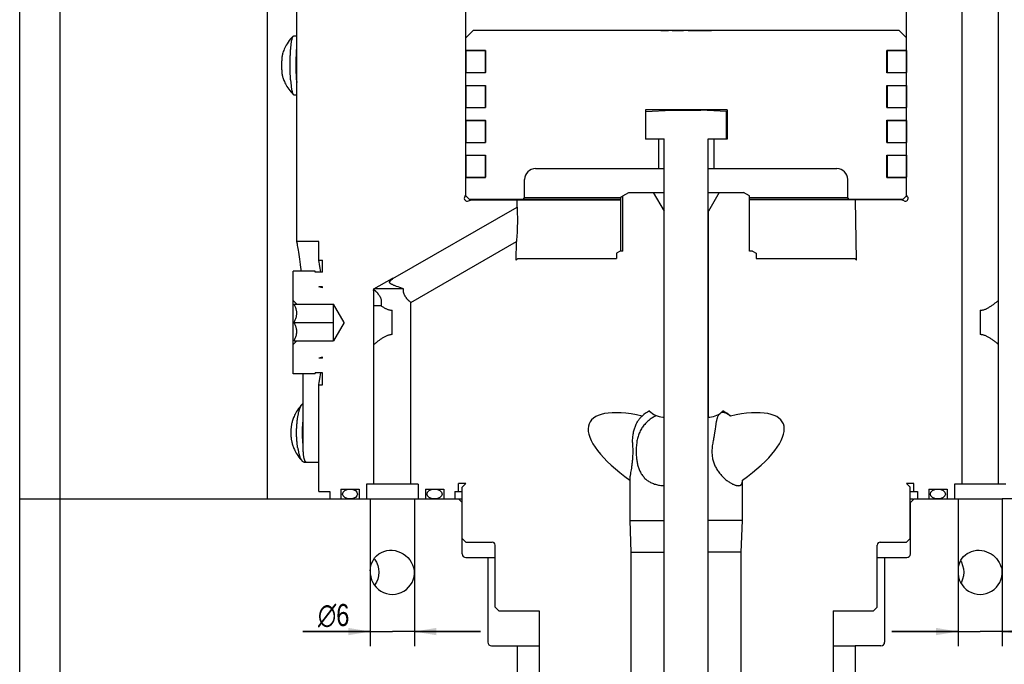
# Model space of a CAD drawing. Extents: x 0 to 1189, y 0 to 841.
# Tile 77 of 80: x 980 to 1114, y 517 to 604. Entities that reach past the tile are written whole.
import ezdxf

# ---------------------------------------------------------------- set-up
doc = ezdxf.new("R2010")
doc.units = 0
doc.header["$LTSCALE"] = 65.395
doc.layers.get('0').update_dxf_attribs({"linetype": 'CONTINUOUS'})
for name, color, linetype in [('MG46096_3DSLA_N_45_R000_JG_BL12', 7, 'CONTINUOUS'), ('MG46_3DSLA_PPU_WEB_BL11', 7, 'CONTINUOUS'), ('MG46_3DSLA_PSUP_WEB_BL14', 7, 'CONTINUOUS')]:
    doc.layers.add(name, color=color, linetype=linetype)
doc.styles.get("Standard").update_dxf_attribs({"font": 'txt', "width": 0.8})
doc.styles.add('TEXTSTYLE_1', font='gdt', dxfattribs={"width": 0.8})
doc.dimstyles.new('DIMSTYLE_3', dxfattribs={"dimtxt": 3, "dimasz": 3, "dimexe": 2, "dimexo": 0, "dimgap": 0.75, "dimtad": 1, "dimtxsty": 'STANDARD', "dimblk": '_ARROW_FILLED', "dimblk1": '_ARROW_FILLED', "dimblk2": '_ARROW_FILLED', "dimcen": 0.09, "dimazin": 3, "dimtp": 0.1, "dimtm": 0.1, "dimtfac": 1, "dimtofl": 0, "dimtmove": 0, "dimatfit": 3, "dimtolj": 1})

# ---------------------------------------------------------------- blocks, each defined once
blk = doc.blocks.new('_ARROW_FILLED')
at = {"color": 0, "linetype": 'BYBLOCK'}
blk.add_solid([(0, 0), (-1, 0.167), (-1, -0.167)], dxfattribs=at)
blk = doc.blocks.new('*D18')
at = {"color": 2, "linetype": 'CONTINUOUS'}
for p, q in [((1108.2, 529.36), (1108.2, 519.08)), ((1114.2, 529.37), (1114.2, 519.08)), ((1108.2, 521.08), (1099.2, 521.08)), ((1099.2, 521.08), (1111.2, 521.08)), ((1124.54, 521.08), (1111.2, 521.08)), ((1114.2, 521.08), (1124.54, 521.08))]:
    blk.add_line(p, q, dxfattribs=at)
at = {"color": 2, "linetype": 'CONTINUOUS', "xscale": 3, "yscale": 3, "zscale": 3}
blk.add_blockref('_ARROW_FILLED', (1108.2, 521.08), dxfattribs=at)
at = {"color": 2, "linetype": 'CONTINUOUS', "xscale": 3, "yscale": 3, "zscale": 3, "rotation": 180}
blk.add_blockref('_ARROW_FILLED', (1114.2, 521.08), dxfattribs=at)
at = {"color": 2, "linetype": 'CONTINUOUS', "insert": (1118.19, 524.83), "char_height": 3, "width": 9.5357, "attachment_point": 1, "style": 'TEXTSTYLE_1'}
blk.add_mtext('{\\Fgdt;n}\\Ftxt;6', dxfattribs=at)
blk = doc.blocks.new('*D19')
at = {"color": 2, "linetype": 'CONTINUOUS'}
for p, q in [((1028.2, 529.37), (1028.2, 519.08)), ((1034.2, 529.37), (1034.2, 519.08)), ((1028.2, 521.08), (1019, 521.08)), ((1019, 521.08), (1031.2, 521.08)), ((1043.2, 521.08), (1031.2, 521.08)), ((1034.2, 521.08), (1043.2, 521.08))]:
    blk.add_line(p, q, dxfattribs=at)
at = {"color": 2, "linetype": 'CONTINUOUS', "xscale": 3, "yscale": 3, "zscale": 3}
blk.add_blockref('_ARROW_FILLED', (1028.2, 521.08), dxfattribs=at)
at = {"color": 2, "linetype": 'CONTINUOUS', "xscale": 3, "yscale": 3, "zscale": 3, "rotation": 180}
blk.add_blockref('_ARROW_FILLED', (1034.2, 521.08), dxfattribs=at)
at = {"color": 2, "linetype": 'CONTINUOUS', "insert": (1025.35, 524.83), "char_height": 3, "width": 9.5357, "attachment_point": 3, "style": 'TEXTSTYLE_1'}
blk.add_mtext('{\\Fgdt;n}\\Ftxt;6', dxfattribs=at)
blk = doc.blocks.new('MG46_3DSLA_PPU_WEB_BL11', base_point=(604.15, 524.71))
at = {"layer": 'MG46_3DSLA_PPU_WEB_BL11', "color": 7, "linetype": 'CONTINUOUS'}
for p, q in [((980.48, 443.15), (980.48, 539.15)), ((980.48, 539.15), (1034.2, 539.15)), ((986, 443.15), (986, 539.15)), ((1028.2, 539.15), (1028.2, 529.37)), ((1034.2, 539.15), (1034.2, 529.37)), ((1034.2, 539.15), (1040.7, 539.15)), ((1040.7, 538.65), (1040.2, 539.15)), ((1101.7, 539.15), (1102.1, 539.15)), ((1101.7, 538.65), (1102.2, 539.15)), ((1102.2, 539.15), (1114.2, 539.15)), ((1108.2, 539.15), (1108.2, 529.36)), ((1156.41, 539.15), (1114.2, 539.15)), ((1114.2, 539.15), (1114.2, 529.37)), ((1040.7, 531.65), (1040.7, 538.65)), ((1101.7, 531.65), (1101.7, 538.65)), ((1041.2, 531.15), (1045.2, 531.15)), ((1044.2, 531.15), (1044.2, 519.65)), ((1097.2, 531.15), (1101.2, 531.15)), ((1098.2, 531.15), (1098.2, 519.65)), ((1108.53, 530.7), (1108.65, 530.52)), ((1108.65, 530.52), (1108.82, 530.08)), ((1044.7, 519.15), (1051.2, 519.15)), ((1048.2, 519.15), (1048.2, 460.65)), ((1091.2, 519.15), (1094.15, 519.15)), ((1097.7, 519.15), (1094.2, 519.15)), ((1094.2, 519.15), (1094.2, 460.65))]:
    blk.add_line(p, q, dxfattribs=at)
for points in [[(1028.2, 529.36), (1028.22, 529.71), (1028.29, 530.06), (1028.4, 530.42), (1028.57, 530.77), (1028.79, 531.1), (1029.06, 531.4), (1029.36, 531.65), (1029.7, 531.85), (1030.06, 532), (1030.43, 532.1), (1030.8, 532.15), (1030.99, 532.15)], [(1030.99, 532.15), (1031.18, 532.15), (1031.57, 532.1), (1031.94, 532), (1032.31, 531.86), (1032.67, 531.66), (1033, 531.43), (1033.3, 531.15), (1033.56, 530.84), (1033.78, 530.51), (1033.95, 530.16), (1034.07, 529.82)], [(1108.26, 529.94), (1108.33, 530.23), (1108.44, 530.5), (1108.57, 530.78), (1108.75, 531.05), (1108.95, 531.29), (1109.19, 531.51), (1109.44, 531.7), (1109.73, 531.86), (1110.03, 531.99), (1110.36, 532.09), (1110.7, 532.14), (1110.99, 532.15)], [(1110.99, 532.15), (1111.06, 532.15), (1111.41, 532.12), (1111.75, 532.06), (1112.08, 531.95), (1112.4, 531.82), (1112.69, 531.65), (1112.95, 531.46), (1113.2, 531.25), (1113.43, 531.01), (1113.62, 530.75), (1113.79, 530.48), (1113.93, 530.22), (1114.03, 529.94)], [(1028.72, 531), (1028.79, 530.92), (1029.03, 530.52), (1029.21, 530.08), (1029.32, 529.62), (1029.36, 529.15)], [(1034.07, 529.82), (1034.15, 529.48), (1034.2, 529.15)], [(1108.82, 530.08), (1108.93, 529.62), (1108.97, 529.15)], [(1114.03, 529.94), (1114.09, 529.75), (1114.14, 529.56), (1114.17, 529.36)], [(1029.36, 529.15), (1029.32, 528.68), (1029.21, 528.23), (1029.03, 527.79), (1028.79, 527.39), (1028.78, 527.38)], [(1108.97, 529.15), (1108.93, 528.68), (1108.82, 528.23), (1108.65, 527.79), (1108.58, 527.69)]]:
    blk.add_lwpolyline(points, dxfattribs=at)
for centre, start, end in [((1041.2, 531.65), 180, 270), ((1101.2, 531.65), 270, 360), ((1044.7, 519.65), 180, 270), ((1097.7, 519.65), 270, 360)]:
    blk.add_arc(centre, 0.5, start, end, dxfattribs=at)
for centre, start_param in [((1031.2, 529.15), 3.072884), ((1111.2, 529.15), 3.071916)]:
    blk.add_ellipse(centre, major_axis=(3.01, 0), ratio=0.997564, start_param=start_param, end_param=6.351996, dxfattribs=at)
blk = doc.blocks.new('MG46096_3DSLA_N_45_R000_JG_BL12', base_point=(605.63, 511.41))
at = {"layer": 'MG46096_3DSLA_N_45_R000_JG_BL12', "color": 7, "linetype": 'CONTINUOUS'}
for p, q in [((1018.2, 574.15), (1018.2, 628.7)), ((1108.7, 621.35), (1108.7, 541.15)), ((1113.7, 541.15), (1113.7, 621.35)), ((1041.2, 580.49), (1041.2, 619.85)), ((1101.2, 580.49), (1101.2, 619.85)), ((1017.78, 602.15), (1018.2, 602.15)), ((1041.21, 601.9), (1042.21, 602.9)), ((1041.21, 600.17), (1041.21, 601.9)), ((1100.19, 602.9), (1042.21, 602.9)), ((1067.74, 602.85), (1067.74, 602.9)), ((1068.79, 602.85), (1067.74, 602.85)), ((1068.2, 602.9), (1068.2, 602.85)), ((1068.75, 602.9), (1068.75, 602.85)), ((1068.79, 602.85), (1068.79, 602.9)), ((1069.29, 602.85), (1069.29, 602.9)), ((1070.84, 602.85), (1069.29, 602.85)), ((1069.37, 602.9), (1069.37, 602.85)), ((1069.62, 602.9), (1069.62, 602.85)), ((1069.9, 602.9), (1069.9, 602.85)), ((1070.21, 602.9), (1070.21, 602.85)), ((1070.45, 602.9), (1070.45, 602.85)), ((1070.63, 602.9), (1070.63, 602.85)), ((1070.84, 602.85), (1070.84, 602.9)), ((1071.46, 602.85), (1071.46, 602.9)), ((1074.66, 602.85), (1071.46, 602.85)), ((1072.58, 602.9), (1072.58, 602.85)), ((1074.66, 602.85), (1074.66, 602.9)), ((1101.19, 601.9), (1100.19, 602.9)), ((1101.19, 600.17), (1101.19, 601.9)), ((1018.12, 598.93), (1018.13, 599.19)), ((1043.9, 600.17), (1041.21, 600.17)), ((1041.21, 600.15), (1041.21, 597.16)), ((1041.21, 600.15), (1043.9, 600.15)), ((1043.86, 600.15), (1043.86, 597.16)), ((1043.9, 597.14), (1043.9, 600.17)), ((1098.5, 597.14), (1098.5, 600.17)), ((1101.19, 600.17), (1098.5, 600.17)), ((1098.5, 600.15), (1101.19, 600.15)), ((1098.54, 600.15), (1098.54, 597.16)), ((1101.19, 600.15), (1101.19, 597.16)), ((1017.29, 598.68), (1017.3, 598.93)), ((1017.29, 598.42), (1017.29, 598.68)), ((1017.29, 598.15), (1017.29, 598.42)), ((1017.29, 597.89), (1017.29, 598.15)), ((1017.29, 597.63), (1017.29, 597.89)), ((1018.11, 598.68), (1018.12, 598.93)), ((1018.11, 598.42), (1018.11, 598.68)), ((1018.11, 598.15), (1018.11, 598.42)), ((1018.11, 597.89), (1018.11, 598.15)), ((1018.11, 597.63), (1018.11, 597.89)), ((1017.3, 597.37), (1017.29, 597.63)), ((1017.3, 597.12), (1017.3, 597.37)), ((1017.31, 596.87), (1017.3, 597.12)), ((1018.12, 597.37), (1018.11, 597.63)), ((1018.13, 597.12), (1018.12, 597.37)), ((1018.14, 596.87), (1018.13, 597.12)), ((1041.21, 597.16), (1043.9, 597.16)), ((1041.21, 595.42), (1041.21, 597.14)), ((1043.9, 597.14), (1041.21, 597.14)), ((1098.5, 597.16), (1101.19, 597.16)), ((1101.19, 597.14), (1098.5, 597.14)), ((1101.19, 595.42), (1101.19, 597.14)), ((1041.21, 595.42), (1043.9, 595.42)), ((1041.21, 595.4), (1041.21, 592.41)), ((1041.21, 595.4), (1043.9, 595.4)), ((1043.86, 595.4), (1043.86, 592.41)), ((1043.9, 592.39), (1043.9, 595.42)), ((1098.5, 592.39), (1098.5, 595.42)), ((1098.5, 595.42), (1101.19, 595.42)), ((1098.5, 595.4), (1101.19, 595.4)), ((1098.54, 595.4), (1098.54, 592.41)), ((1101.19, 595.4), (1101.19, 592.41)), ((1017.78, 594.15), (1018.2, 594.15)), ((1041.21, 592.41), (1043.9, 592.41)), ((1041.21, 590.67), (1041.21, 592.39)), ((1041.21, 592.39), (1043.9, 592.39)), ((1098.5, 592.41), (1101.19, 592.41)), ((1098.5, 592.39), (1101.19, 592.39)), ((1101.19, 590.67), (1101.19, 592.39)), ((1065.64, 592.1), (1065.64, 588.1)), ((1076.77, 592.1), (1065.64, 592.1)), ((1065.7, 591.87), (1069.2, 592.05)), ((1065.7, 588.15), (1065.7, 591.87)), ((1069.2, 592.05), (1073.2, 592.05)), ((1076.7, 591.87), (1073.2, 592.05)), ((1076.7, 588.15), (1076.7, 591.87)), ((1076.77, 592.1), (1076.77, 588.1)), ((1041.21, 590.67), (1043.9, 590.67)), ((1041.21, 590.65), (1041.21, 587.66)), ((1041.21, 590.65), (1043.9, 590.65)), ((1043.86, 590.65), (1043.86, 587.66)), ((1043.9, 587.64), (1043.9, 590.67)), ((1098.5, 587.64), (1098.5, 590.67)), ((1098.5, 590.67), (1101.19, 590.67)), ((1098.5, 590.65), (1101.19, 590.65)), ((1098.54, 590.65), (1098.54, 587.66)), ((1101.19, 590.65), (1101.19, 587.66)), ((1041.21, 587.66), (1043.9, 587.66)), ((1041.21, 585.92), (1041.21, 587.64)), ((1041.21, 587.64), (1043.9, 587.64)), ((1068.2, 588.1), (1065.64, 588.1)), ((1065.7, 588.15), (1068.2, 588.15)), ((1067.45, 588.1), (1067.45, 584.1)), ((1068.2, 472.29), (1068.2, 588.15)), ((1074.2, 472.29), (1074.2, 588.15)), ((1074.2, 588.15), (1076.7, 588.15)), ((1076.77, 588.1), (1074.2, 588.1)), ((1074.95, 588.1), (1074.95, 584.1)), ((1098.5, 587.66), (1101.19, 587.66)), ((1098.5, 587.64), (1101.19, 587.64)), ((1101.19, 585.92), (1101.19, 587.64)), ((1041.21, 585.92), (1043.9, 585.92)), ((1041.21, 585.9), (1041.21, 582.91)), ((1041.21, 585.9), (1043.9, 585.9)), ((1043.86, 585.9), (1043.86, 582.91)), ((1043.9, 582.89), (1043.9, 585.92)), ((1098.5, 582.89), (1098.5, 585.92)), ((1098.5, 585.92), (1101.19, 585.92)), ((1098.5, 585.9), (1101.19, 585.9)), ((1098.54, 585.9), (1098.54, 582.91)), ((1101.19, 585.9), (1101.19, 582.91)), ((1050.7, 584.1), (1068.2, 584.1)), ((1074.2, 584.1), (1091.7, 584.1)), ((1041.21, 582.91), (1043.9, 582.91)), ((1041.21, 580.4), (1041.21, 582.89)), ((1041.21, 582.89), (1043.9, 582.89)), ((1049.2, 580.1), (1049.2, 582.6)), ((1093.2, 580.1), (1093.2, 582.6)), ((1098.5, 582.91), (1101.19, 582.91)), ((1098.5, 582.89), (1101.19, 582.89)), ((1101.19, 580.4), (1101.19, 582.89)), ((1041.06, 580.27), (1041.2, 580.49)), ((1041.71, 579.9), (1041.21, 580.4)), ((1062.57, 580.38), (1063.4, 580.85)), ((1062.57, 572.85), (1062.57, 580.38)), ((1063.4, 580.85), (1068.2, 580.85)), ((1066.7, 580.85), (1068.18, 578.3)), ((1074.2, 580.85), (1079, 580.85)), ((1075.7, 580.85), (1074.23, 578.3)), ((1079.83, 580.38), (1079, 580.85)), ((1079.83, 572.85), (1079.83, 580.38)), ((1100.69, 579.9), (1101.19, 580.4)), ((1101.34, 580.27), (1101.2, 580.49)), ((1041.56, 579.69), (1041.96, 579.85)), ((1062.24, 579.9), (1041.71, 579.9)), ((1041.96, 579.85), (1062.24, 579.85)), ((1048.17, 578.85), (1048.19, 579.85)), ((1049, 579.9), (1049.2, 580.1)), ((1062.24, 580.1), (1049.2, 580.1)), ((1062.24, 580.16), (1062.24, 572.85)), ((1093.2, 580.1), (1079.83, 580.1)), ((1100.69, 579.9), (1079.83, 579.9)), ((1100.45, 579.85), (1079.83, 579.85)), ((1093.4, 579.9), (1093.2, 580.1)), ((1094.36, 571.63), (1094.22, 579.85)), ((1100.85, 579.69), (1100.45, 579.85)), ((1031.29, 569.11), (1048.17, 578.85)), ((1048.17, 578.85), (1048.18, 578.76)), ((1048.18, 578.76), (1048.18, 578.61)), ((1048.18, 578.61), (1048.19, 578.47)), ((1048.19, 578.47), (1048.2, 578.28)), ((1048.2, 578.28), (1048.2, 578.14)), ((1048.2, 578.14), (1048.21, 577.99)), ((1048.21, 577.99), (1048.21, 577.81)), ((1048.21, 577.81), (1048.22, 577.63)), ((1048.22, 577.63), (1048.22, 577.44)), ((1068.18, 550.25), (1068.18, 578.3)), ((1068.18, 578.3), (1068.2, 578.3)), ((1074.23, 550.25), (1074.23, 578.3)), ((1048.22, 576.56), (1048.21, 576.33)), ((1048.21, 576.33), (1048.21, 576.1)), ((1048.22, 577.44), (1048.22, 577.23)), ((1048.22, 577.23), (1048.22, 577.01)), ((1048.22, 577.01), (1048.22, 576.79)), ((1048.22, 576.79), (1048.22, 576.56)), ((1048.15, 574.91), (1048.13, 574.7)), ((1048.16, 575.08), (1048.15, 574.91)), ((1048.17, 575.26), (1048.16, 575.08)), ((1048.18, 575.46), (1048.17, 575.26)), ((1048.19, 575.66), (1048.18, 575.46)), ((1048.2, 575.88), (1048.19, 575.66)), ((1048.21, 576.1), (1048.2, 575.88)), ((1021.2, 574.15), (1018.2, 574.15)), ((1018.28, 573.79), (1018.26, 573.92)), ((1018.31, 573.63), (1018.28, 573.79)), ((1018.35, 573.44), (1018.31, 573.63)), ((1021.2, 571.65), (1021.2, 574.15)), ((1033.7, 565.88), (1048.09, 574.19)), ((1048.04, 571.63), (1048.09, 574.19)), ((1048.1, 574.35), (1048.09, 574.19)), ((1048.12, 574.52), (1048.1, 574.35)), ((1048.13, 574.7), (1048.12, 574.52)), ((1018.39, 573.23), (1018.35, 573.44)), ((1018.43, 572.98), (1018.39, 573.23)), ((1018.47, 572.72), (1018.43, 572.98)), ((1018.52, 572.42), (1018.47, 572.72)), ((1018.56, 572.1), (1018.52, 572.42)), ((1062.2, 572.85), (1061.7, 572.57)), ((1061.7, 572.57), (1061.7, 571.85)), ((1062.57, 572.85), (1062.2, 572.85)), ((1080.2, 572.85), (1079.83, 572.85)), ((1080.2, 572.85), (1080.7, 572.57)), ((1080.7, 572.57), (1080.7, 571.85)), ((1018.61, 571.76), (1018.56, 572.1)), ((1018.66, 571.4), (1018.61, 571.76)), ((1018.71, 571.02), (1018.66, 571.4)), ((1021.22, 571.56), (1021.2, 571.65)), ((1021.2, 571.65), (1021.7, 571.65)), ((1021.26, 571.34), (1021.22, 571.56)), ((1021.29, 571.09), (1021.26, 571.34)), ((1021.34, 570.78), (1021.29, 571.09)), ((1021.7, 570.01), (1021.7, 571.65)), ((1048.27, 571.85), (1048.04, 571.63)), ((1048.27, 571.85), (1061.7, 571.85)), ((1080.7, 571.85), (1094.13, 571.85)), ((1094.13, 571.85), (1094.36, 571.63)), ((1017.7, 556.15), (1017.7, 570.15)), ((1020.7, 570.15), (1017.7, 570.15)), ((1020.7, 570.01), (1020.7, 570.15)), ((1021.7, 570.01), (1020.7, 570.01)), ((1021.38, 570.54), (1021.34, 570.78)), ((1021.42, 570.27), (1021.38, 570.54)), ((1021.46, 570.01), (1021.42, 570.27)), ((1028.7, 567.71), (1031.2, 569.15)), ((1031.13, 569), (1031.16, 569.02)), ((1031.16, 569.02), (1031.18, 569.03)), ((1031.29, 569.11), (1031.2, 569.15)), ((1031.22, 569.06), (1031.24, 569.08)), ((1031.24, 569.08), (1031.27, 569.09)), ((1021.7, 567.88), (1021.2, 568.02)), ((1021.7, 568.02), (1021.2, 568.02)), ((1021.7, 567.88), (1021.7, 568.02)), ((1028.59, 567.55), (1028.7, 567.61)), ((1028.7, 567.44), (1028.59, 567.55)), ((1028.7, 567.61), (1028.7, 567.71)), ((1032.7, 567.71), (1028.7, 567.71)), ((1028.7, 567.61), (1028.7, 567.61)), ((1028.7, 567.61), (1028.74, 567.58)), ((1028.7, 541.15), (1028.7, 567.44)), ((1032.22, 567.89), (1031.99, 567.98)), ((1032.58, 567.75), (1032.22, 567.89)), ((1032.7, 567.71), (1032.58, 567.75)), ((1018.2, 565.65), (1017.7, 566.15)), ((1017.82, 565.65), (1023.2, 565.65)), ((1023.2, 560.65), (1023.2, 565.65)), ((1024.65, 563.15), (1023.2, 565.65)), ((1033.7, 565.88), (1033.67, 565.91)), ((1033.7, 541.15), (1033.7, 565.88)), ((1033.7, 565.88), (1033.7, 565.88)), ((1113.43, 565.93), (1113.51, 565.99)), ((1113.51, 565.99), (1113.57, 566.05)), ((1113.57, 566.05), (1113.65, 566.11)), ((1113.65, 566.11), (1113.7, 566.15)), ((1031.2, 561.5), (1031.2, 564.81)), ((1111.2, 564.81), (1111.2, 561.5)), ((1017.82, 563.15), (1023.2, 563.15)), ((1024.65, 563.15), (1023.2, 560.65)), ((1018.2, 560.65), (1017.7, 560.15)), ((1017.82, 560.65), (1023.2, 560.65)), ((1028.76, 560.2), (1028.7, 560.15)), ((1028.83, 560.26), (1028.76, 560.2)), ((1028.9, 560.31), (1028.83, 560.26)), ((1028.98, 560.38), (1028.9, 560.31)), ((1113.43, 560.38), (1113.33, 560.46)), ((1113.51, 560.31), (1113.43, 560.38)), ((1113.57, 560.26), (1113.51, 560.31)), ((1113.65, 560.2), (1113.57, 560.26)), ((1113.7, 560.15), (1113.65, 560.2)), ((1021.7, 558.42), (1021.2, 558.29)), ((1021.7, 558.29), (1021.2, 558.29)), ((1021.7, 558.29), (1021.7, 558.42)), ((1020.7, 556.15), (1017.7, 556.15)), ((1019.07, 546.07), (1019.07, 556.15)), ((1020.7, 556.15), (1020.7, 556.29)), ((1021.7, 556.29), (1020.7, 556.29)), ((1021.42, 556.04), (1021.46, 556.29)), ((1021.7, 554.65), (1021.7, 556.29)), ((1021.21, 554.69), (1021.26, 554.97)), ((1021.26, 554.97), (1021.29, 555.21)), ((1021.29, 555.21), (1021.34, 555.53)), ((1021.34, 555.53), (1021.38, 555.77)), ((1021.38, 555.77), (1021.42, 556.04)), ((1021.2, 554.65), (1021.21, 554.69)), ((1021.2, 540.15), (1021.2, 554.65)), ((1021.2, 554.65), (1021.7, 554.65)), ((1066.2, 551.09), (1066.2, 551.12)), ((1076.2, 551.09), (1076.2, 551.12)), ((1068, 550.25), (1068.2, 550.25)), ((1074.2, 550.25), (1074.4, 550.25)), ((1075.13, 548.68), (1075, 547.82)), ((1019.21, 544.15), (1021.2, 544.15)), ((1063.68, 542.74), (1063.74, 543.09)), ((1063.74, 543.09), (1063.78, 543.33)), ((1063.55, 536.2), (1063.55, 541.67)), ((1063.64, 542.51), (1063.68, 542.74)), ((1078.85, 536.2), (1078.85, 541.67)), ((1021.2, 540.15), (1022.7, 540.15)), ((1022.7, 540.15), (1022.7, 539.15)), ((1024.2, 540.45), (1024.2, 539.15)), ((1024.2, 540.45), (1026.7, 540.45)), ((1026.7, 540.45), (1026.7, 539.15)), ((1027.7, 541.15), (1027.7, 539.15)), ((1034.7, 541.15), (1027.7, 541.15)), ((1034.7, 541.15), (1034.7, 539.15)), ((1035.7, 540.45), (1035.7, 539.15)), ((1035.7, 540.45), (1038.2, 540.45)), ((1038.2, 540.45), (1038.2, 539.15)), ((1039.7, 540.15), (1039.7, 539.15)), ((1039.7, 540.15), (1040.7, 540.15)), ((1040.2, 540.15), (1040.2, 541.25)), ((1041.2, 541.25), (1040.2, 541.25)), ((1041.2, 541.25), (1040.7, 540.75)), ((1040.7, 533.75), (1040.7, 540.75)), ((1102.2, 541.25), (1101.2, 541.25)), ((1101.2, 541.25), (1101.7, 540.75)), ((1101.7, 533.75), (1101.7, 540.75)), ((1101.7, 540.15), (1102.7, 540.15)), ((1102.2, 540.15), (1102.2, 541.25)), ((1102.7, 540.15), (1102.7, 539.15)), ((1104.2, 540.45), (1106.7, 540.45)), ((1104.2, 540.45), (1104.2, 539.15)), ((1106.7, 540.45), (1106.7, 539.15)), ((1114.7, 541.15), (1107.7, 541.15)), ((1107.7, 541.15), (1107.7, 539.15)), ((1022.7, 539.15), (1024.2, 539.15)), ((1026.7, 539.15), (1027.7, 539.15)), ((1034.7, 539.15), (1035.7, 539.15)), ((1038.2, 539.15), (1039.7, 539.15)), ((1102.7, 539.15), (1104.2, 539.15)), ((1106.7, 539.15), (1107.7, 539.15)), ((1063.7, 531.9), (1063.55, 536.2)), ((1063.55, 536.2), (1068.2, 536.2)), ((1078.85, 536.2), (1074.2, 536.2)), ((1078.7, 531.9), (1078.85, 536.2)), ((1041.2, 533.25), (1040.7, 533.75)), ((1101.2, 533.25), (1101.7, 533.75)), ((1041.2, 533.25), (1044.8, 533.25)), ((1045.2, 524.4), (1045.2, 532.85)), ((1097.2, 524.4), (1097.2, 532.85)), ((1097.6, 533.25), (1101.2, 533.25)), ((1063.7, 531.9), (1068.2, 531.9)), ((1063.7, 456.16), (1063.7, 531.9)), ((1078.7, 531.9), (1074.2, 531.9)), ((1078.7, 456.16), (1078.7, 531.9)), ((1045.7, 523.9), (1045.2, 524.4)), ((1096.7, 523.9), (1097.2, 524.4)), ((1045.7, 523.9), (1051.2, 523.9)), ((1051.2, 523.9), (1051.2, 464.25)), ((1091.2, 523.9), (1096.7, 523.9)), ((1091.2, 523.9), (1091.2, 464.25))]:
    blk.add_line(p, q, dxfattribs=at)
for points in [[(1017.72, 602.13), (1017.53, 601.93), (1017.35, 601.73), (1017.18, 601.51), (1017.02, 601.3), (1016.88, 601.09), (1016.76, 600.88), (1016.66, 600.69), (1016.57, 600.51), (1016.49, 600.33), (1016.42, 600.16), (1016.36, 600.01), (1016.31, 599.86), (1016.27, 599.72), (1016.24, 599.59)], [(1017.3, 598.93), (1017.3, 599.19), (1017.31, 599.32), (1017.31, 599.44), (1017.32, 599.56), (1017.32, 599.68), (1017.33, 599.81), (1017.34, 599.92), (1017.35, 600.04), (1017.35, 600.15), (1017.36, 600.27), (1017.37, 600.38), (1017.38, 600.48), (1017.39, 600.59), (1017.4, 600.69), (1017.41, 600.79), (1017.42, 600.89), (1017.43, 600.98), (1017.44, 601.07), (1017.45, 601.16), (1017.47, 601.25), (1017.48, 601.33), (1017.49, 601.41), (1017.5, 601.48), (1017.52, 601.55), (1017.53, 601.62), (1017.55, 601.68), (1017.56, 601.74), (1017.57, 601.8), (1017.59, 601.85), (1017.6, 601.9), (1017.62, 601.94), (1017.63, 601.98), (1017.65, 602.02), (1017.66, 602.05), (1017.68, 602.08), (1017.7, 602.1), (1017.71, 602.12)], [(1017.72, 602.13), (1017.73, 602.13), (1017.74, 602.15), (1017.76, 602.15), (1017.78, 602.15)], [(1018.13, 599.19), (1018.14, 599.44), (1018.14, 599.56), (1018.15, 599.68), (1018.15, 599.81), (1018.16, 599.92), (1018.17, 600.04), (1018.18, 600.15), (1018.18, 600.27), (1018.19, 600.38), (1018.2, 600.48), (1018.2, 600.5)], [(1016.22, 599.52), (1016.21, 599.49), (1016.21, 599.45), (1016.2, 599.41), (1016.19, 599.37), (1016.19, 599.33), (1016.18, 599.28), (1016.18, 599.24), (1016.17, 599.19), (1016.16, 599.14), (1016.16, 599.09), (1016.16, 599.04), (1016.15, 598.98), (1016.15, 598.92), (1016.14, 598.87), (1016.14, 598.81), (1016.14, 598.75), (1016.13, 598.69), (1016.13, 598.63), (1016.13, 598.56), (1016.13, 598.5), (1016.13, 598.44), (1016.12, 598.37), (1016.12, 598.31), (1016.12, 598.24), (1016.12, 598.18), (1016.12, 598.11), (1016.12, 598.05), (1016.12, 597.98), (1016.12, 597.92), (1016.13, 597.85), (1016.13, 597.79), (1016.13, 597.72), (1016.13, 597.66), (1016.13, 597.6), (1016.14, 597.54), (1016.14, 597.48), (1016.14, 597.42), (1016.15, 597.37)], [(1016.24, 599.59), (1016.23, 599.58), (1016.23, 599.55), (1016.22, 599.52)], [(1016.15, 597.37), (1016.15, 597.31), (1016.16, 597.26), (1016.16, 597.2), (1016.17, 597.15), (1016.17, 597.1), (1016.18, 597.05), (1016.18, 597.01), (1016.19, 596.96), (1016.19, 596.92), (1016.2, 596.88), (1016.21, 596.85), (1016.21, 596.81), (1016.22, 596.78), (1016.23, 596.75), (1016.24, 596.72)], [(1016.24, 596.72), (1016.27, 596.6), (1016.3, 596.48), (1016.35, 596.36), (1016.39, 596.22), (1016.45, 596.08), (1016.51, 595.93), (1016.58, 595.77), (1016.66, 595.61), (1016.76, 595.44), (1016.86, 595.26), (1016.98, 595.07), (1017.11, 594.89), (1017.25, 594.7), (1017.4, 594.52), (1017.55, 594.35), (1017.72, 594.18)], [(1017.35, 596.15), (1017.35, 596.27), (1017.34, 596.39), (1017.33, 596.5), (1017.32, 596.62), (1017.32, 596.75), (1017.31, 596.87)], [(1018.18, 596.15), (1018.17, 596.27), (1018.16, 596.39), (1018.15, 596.5), (1018.15, 596.62), (1018.14, 596.75), (1018.14, 596.87)], [(1017.35, 596.15), (1017.36, 596.04), (1017.37, 595.93), (1017.38, 595.82), (1017.39, 595.72), (1017.4, 595.62), (1017.41, 595.52), (1017.42, 595.42), (1017.43, 595.33), (1017.44, 595.23), (1017.45, 595.15), (1017.47, 595.06), (1017.48, 594.98), (1017.49, 594.9), (1017.5, 594.83), (1017.52, 594.76), (1017.53, 594.69), (1017.55, 594.63), (1017.56, 594.57), (1017.57, 594.51), (1017.59, 594.46), (1017.6, 594.41), (1017.62, 594.37), (1017.63, 594.33), (1017.65, 594.29), (1017.66, 594.26), (1017.68, 594.23), (1017.7, 594.21), (1017.71, 594.19), (1017.72, 594.18)], [(1018.18, 596.15), (1018.18, 596.04), (1018.19, 595.93), (1018.2, 595.82), (1018.2, 595.81)], [(1017.72, 594.18), (1017.73, 594.17), (1017.74, 594.16), (1017.76, 594.16), (1017.78, 594.15)], [(1062.24, 580.16), (1062.3, 580.2), (1062.35, 580.24), (1062.41, 580.27), (1062.46, 580.31), (1062.52, 580.34), (1062.57, 580.38)], [(1018.26, 573.92), (1018.25, 573.98), (1018.24, 574.03), (1018.23, 574.07), (1018.22, 574.1), (1018.21, 574.12), (1018.21, 574.14), (1018.21, 574.15)], [(1018.81, 570.15), (1018.8, 570.2), (1018.78, 570.42), (1018.76, 570.62), (1018.71, 571.02)], [(1031.99, 567.98), (1031.77, 568.06), (1031.68, 568.1), (1031.58, 568.13), (1031.5, 568.17), (1031.42, 568.2), (1031.34, 568.23), (1031.27, 568.27), (1031.21, 568.3), (1031.15, 568.32), (1031.1, 568.35), (1031.05, 568.38), (1031.01, 568.4), (1030.97, 568.43), (1030.94, 568.45), (1030.91, 568.47), (1030.89, 568.49), (1030.87, 568.51), (1030.85, 568.53), (1030.84, 568.55), (1030.83, 568.57), (1030.82, 568.59), (1030.82, 568.6), (1030.81, 568.62), (1030.81, 568.64), (1030.82, 568.66), (1030.82, 568.68), (1030.83, 568.7), (1030.84, 568.72), (1030.85, 568.74), (1030.87, 568.76), (1030.89, 568.78), (1030.91, 568.8), (1030.93, 568.83), (1030.95, 568.85), (1030.97, 568.86), (1030.99, 568.88), (1031.01, 568.9), (1031.02, 568.91), (1031.04, 568.93), (1031.06, 568.94), (1031.07, 568.95), (1031.09, 568.96), (1031.1, 568.98), (1031.12, 568.99), (1031.13, 569)], [(1031.18, 569.03), (1031.21, 569.05), (1031.22, 569.06)], [(1031.27, 569.09), (1031.29, 569.11), (1031.29, 569.11)], [(1028.74, 567.58), (1028.78, 567.55), (1028.8, 567.53), (1028.83, 567.5), (1028.86, 567.48), (1028.89, 567.45), (1028.92, 567.42), (1028.96, 567.38), (1029, 567.34), (1029.04, 567.3), (1029.08, 567.26), (1029.12, 567.21), (1029.16, 567.17), (1029.21, 567.12), (1029.25, 567.06), (1029.29, 567.01), (1029.34, 566.95), (1029.38, 566.9), (1029.42, 566.84), (1029.45, 566.78), (1029.49, 566.72), (1029.52, 566.66), (1029.55, 566.6), (1029.57, 566.54), (1029.6, 566.48), (1029.62, 566.42), (1029.64, 566.35), (1029.66, 566.29), (1029.67, 566.23), (1029.68, 566.16), (1029.69, 566.09), (1029.7, 566.02), (1029.7, 565.94), (1029.7, 565.87), (1029.7, 565.79), (1029.69, 565.7), (1029.69, 565.61), (1029.67, 565.52), (1029.66, 565.42)], [(1033.67, 565.91), (1033.63, 565.94), (1033.61, 565.96), (1033.59, 565.98), (1033.56, 566.01), (1033.54, 566.03), (1033.5, 566.06), (1033.47, 566.09), (1033.44, 566.13), (1033.4, 566.16), (1033.36, 566.2), (1033.32, 566.25), (1033.28, 566.29), (1033.24, 566.34), (1033.2, 566.38), (1033.15, 566.43), (1033.11, 566.49), (1033.07, 566.54), (1033.03, 566.59), (1033, 566.65), (1032.96, 566.7), (1032.93, 566.76), (1032.9, 566.82), (1032.87, 566.87), (1032.84, 566.93), (1032.82, 566.99), (1032.8, 567.05), (1032.78, 567.11), (1032.76, 567.17), (1032.74, 567.23), (1032.73, 567.29), (1032.72, 567.35), (1032.71, 567.42), (1032.71, 567.49), (1032.7, 567.56), (1032.7, 567.63), (1032.7, 567.71)], [(1017.82, 563.15), (1017.88, 563.27), (1017.94, 563.38), (1017.99, 563.49), (1018.03, 563.6), (1018.08, 563.7), (1018.11, 563.81), (1018.14, 563.92), (1018.16, 564.02), (1018.18, 564.12), (1018.19, 564.22), (1018.2, 564.32), (1018.2, 564.42), (1018.2, 564.52), (1018.19, 564.62), (1018.18, 564.72), (1018.16, 564.82), (1018.13, 564.92), (1018.1, 565.02), (1018.07, 565.12), (1018.03, 565.22), (1017.99, 565.32), (1017.94, 565.43), (1017.88, 565.54), (1017.82, 565.65)], [(1111.2, 564.81), (1111.27, 564.81), (1111.34, 564.82), (1111.41, 564.83), (1111.49, 564.84), (1111.56, 564.85), (1111.64, 564.87), (1111.72, 564.89), (1111.8, 564.92), (1111.88, 564.94), (1111.96, 564.98), (1112.05, 565.01), (1112.13, 565.06), (1112.22, 565.1), (1112.31, 565.15), (1112.4, 565.2), (1112.49, 565.26), (1112.59, 565.31), (1112.68, 565.37), (1112.76, 565.43), (1112.85, 565.49), (1112.93, 565.55), (1113.01, 565.61), (1113.08, 565.66), (1113.15, 565.71), (1113.21, 565.76), (1113.27, 565.81), (1113.33, 565.85), (1113.43, 565.93)], [(1029.66, 565.42), (1029.48, 565.41), (1029.31, 565.4), (1029.15, 565.39), (1028.99, 565.39), (1028.84, 565.39), (1028.7, 565.39)], [(1029.66, 565.42), (1029.74, 565.37), (1029.82, 565.31), (1029.91, 565.26), (1030, 565.21), (1030.08, 565.16), (1030.17, 565.11), (1030.25, 565.07), (1030.33, 565.03), (1030.41, 564.99), (1030.49, 564.96), (1030.57, 564.93), (1030.65, 564.9), (1030.72, 564.88), (1030.79, 564.86), (1030.87, 564.85), (1030.94, 564.83), (1031, 564.82), (1031.07, 564.82), (1031.14, 564.81), (1031.2, 564.81)], [(1017.82, 560.65), (1017.88, 560.77), (1017.94, 560.88), (1017.99, 560.99), (1018.03, 561.1), (1018.08, 561.2), (1018.11, 561.31), (1018.14, 561.42), (1018.16, 561.52), (1018.18, 561.62), (1018.19, 561.72), (1018.2, 561.82), (1018.2, 561.92), (1018.2, 562.02), (1018.19, 562.12), (1018.18, 562.22), (1018.16, 562.32), (1018.13, 562.42), (1018.1, 562.52), (1018.07, 562.62), (1018.03, 562.72), (1017.99, 562.82), (1017.94, 562.93), (1017.88, 563.04), (1017.82, 563.15)], [(1031.2, 561.5), (1031.13, 561.49), (1031.06, 561.49), (1030.99, 561.48), (1030.92, 561.47), (1030.84, 561.46), (1030.77, 561.44), (1030.69, 561.42), (1030.61, 561.39), (1030.53, 561.36), (1030.44, 561.33), (1030.36, 561.29), (1030.27, 561.25), (1030.18, 561.21), (1030.09, 561.16), (1030, 561.11), (1029.91, 561.05), (1029.82, 560.99), (1029.73, 560.94), (1029.64, 560.88), (1029.56, 560.82), (1029.47, 560.76), (1029.4, 560.7), (1029.32, 560.65), (1029.25, 560.6), (1029.19, 560.55), (1029.13, 560.5), (1029.08, 560.46), (1028.98, 560.38)], [(1113.33, 560.46), (1113.27, 560.5), (1113.21, 560.55), (1113.15, 560.6), (1113.08, 560.65), (1113.01, 560.7), (1112.93, 560.76), (1112.85, 560.82), (1112.76, 560.88), (1112.68, 560.94), (1112.59, 560.99), (1112.49, 561.05), (1112.4, 561.11), (1112.31, 561.16), (1112.22, 561.21), (1112.13, 561.25), (1112.05, 561.29), (1111.96, 561.33), (1111.88, 561.36), (1111.79, 561.39), (1111.72, 561.42), (1111.64, 561.44), (1111.56, 561.46), (1111.49, 561.47), (1111.41, 561.48), (1111.34, 561.49), (1111.27, 561.49), (1111.2, 561.5)], [(1018.94, 552.02), (1018.77, 551.83), (1018.6, 551.63), (1018.45, 551.43), (1018.31, 551.23), (1018.18, 551.04), (1018.08, 550.85), (1017.98, 550.68), (1017.9, 550.51), (1017.83, 550.35), (1017.77, 550.2), (1017.71, 550.06), (1017.67, 549.93), (1017.63, 549.8), (1017.59, 549.68), (1017.56, 549.56), (1017.53, 549.44), (1017.5, 549.33), (1017.48, 549.23), (1017.46, 549.12), (1017.45, 549.02), (1017.43, 548.92), (1017.42, 548.83)], [(1018.31, 546.15), (1018.3, 546.27), (1018.28, 546.39), (1018.27, 546.5), (1018.25, 546.62), (1018.24, 546.75), (1018.23, 546.87), (1018.22, 546.99), (1018.21, 547.12), (1018.2, 547.25), (1018.19, 547.37), (1018.19, 547.5), (1018.18, 547.63), (1018.18, 547.76), (1018.18, 547.89), (1018.17, 548.02), (1018.17, 548.15), (1018.17, 548.29), (1018.18, 548.42), (1018.18, 548.55), (1018.18, 548.68), (1018.19, 548.81), (1018.19, 548.93), (1018.2, 549.06), (1018.21, 549.19), (1018.22, 549.32), (1018.23, 549.44), (1018.24, 549.56), (1018.25, 549.68), (1018.27, 549.81), (1018.28, 549.92), (1018.3, 550.04), (1018.31, 550.15), (1018.33, 550.27), (1018.35, 550.38), (1018.37, 550.48), (1018.39, 550.59), (1018.41, 550.69), (1018.43, 550.79), (1018.45, 550.89), (1018.48, 550.98), (1018.5, 551.07), (1018.53, 551.16), (1018.55, 551.25), (1018.58, 551.33), (1018.61, 551.41), (1018.63, 551.48), (1018.66, 551.55), (1018.69, 551.62), (1018.72, 551.68), (1018.75, 551.74), (1018.78, 551.8), (1018.81, 551.85), (1018.84, 551.9), (1018.88, 551.94), (1018.91, 551.98), (1018.94, 552.02)], [(1018.94, 552.02), (1018.97, 552.05), (1019.01, 552.08), (1019.04, 552.1), (1019.07, 552.12)], [(1076.18, 550.9), (1076.14, 550.9), (1076.1, 550.9), (1076.07, 550.89), (1076.03, 550.89), (1076, 550.88), (1075.97, 550.87), (1075.93, 550.86), (1075.93, 550.86)], [(1077.21, 550.41), (1077.15, 550.46), (1077.1, 550.51), (1077.04, 550.55), (1076.99, 550.59), (1076.93, 550.63), (1076.88, 550.66), (1076.83, 550.69), (1076.78, 550.72), (1076.73, 550.75), (1076.69, 550.77), (1076.64, 550.79), (1076.59, 550.81), (1076.55, 550.83), (1076.51, 550.84), (1076.46, 550.86), (1076.42, 550.87), (1076.38, 550.88), (1076.34, 550.89), (1076.29, 550.89), (1076.25, 550.9), (1076.21, 550.9), (1076.18, 550.9)], [(1019.07, 546.51), (1019.05, 546.62), (1019.04, 546.75), (1019.03, 546.87), (1019.02, 546.99), (1019.01, 547.12), (1019, 547.25), (1018.99, 547.37), (1018.99, 547.5), (1018.98, 547.63), (1018.98, 547.76), (1018.98, 547.89), (1018.97, 548.02), (1018.97, 548.15), (1018.97, 548.29), (1018.98, 548.42), (1018.98, 548.55), (1018.98, 548.68), (1018.99, 548.81), (1018.99, 548.93), (1019, 549.06), (1019.01, 549.19), (1019.02, 549.32), (1019.03, 549.44), (1019.04, 549.56), (1019.05, 549.68), (1019.07, 549.8)], [(1063.92, 546.7), (1063.91, 546.87), (1063.91, 547.03), (1063.91, 547.19), (1063.92, 547.35), (1063.93, 547.5), (1063.94, 547.65), (1063.96, 547.81), (1063.98, 547.96), (1064.01, 548.1), (1064.04, 548.25), (1064.07, 548.39), (1064.11, 548.53), (1064.14, 548.66), (1064.19, 548.79), (1064.23, 548.92), (1064.28, 549.05), (1064.33, 549.17), (1064.39, 549.29), (1064.44, 549.4), (1064.5, 549.51), (1064.56, 549.61), (1064.62, 549.71), (1064.68, 549.81), (1064.74, 549.9), (1064.8, 549.98), (1064.87, 550.06), (1064.93, 550.14), (1064.99, 550.21)], [(1067.15, 550.47), (1067.12, 550.45), (1067, 550.4), (1066.89, 550.34), (1066.77, 550.28), (1066.66, 550.21), (1066.54, 550.14), (1066.43, 550.06), (1066.31, 549.98), (1066.2, 549.9), (1066.09, 549.8), (1065.98, 549.71), (1065.87, 549.61), (1065.76, 549.5), (1065.65, 549.39), (1065.55, 549.28), (1065.45, 549.16), (1065.36, 549.04), (1065.27, 548.91), (1065.18, 548.79), (1065.1, 548.65), (1065.02, 548.52), (1064.95, 548.38), (1064.88, 548.24), (1064.81, 548.1), (1064.75, 547.95), (1064.7, 547.8), (1064.65, 547.65), (1064.61, 547.5), (1064.57, 547.34), (1064.53, 547.19), (1064.5, 547.03), (1064.48, 546.87), (1064.46, 546.7)], [(1064.99, 550.21), (1065.04, 550.26), (1065.09, 550.31), (1065.14, 550.36), (1065.19, 550.41)], [(1075.72, 550.71), (1075.7, 550.69), (1075.67, 550.65), (1075.64, 550.61), (1075.61, 550.57), (1075.58, 550.52), (1075.56, 550.47), (1075.53, 550.42), (1075.5, 550.36), (1075.48, 550.3), (1075.45, 550.24), (1075.43, 550.17), (1075.41, 550.09), (1075.38, 550.01), (1075.36, 549.92), (1075.34, 549.83), (1075.31, 549.74), (1075.29, 549.64), (1075.27, 549.53), (1075.25, 549.42), (1075.23, 549.31), (1075.21, 549.19), (1075.19, 549.07), (1075.17, 548.94), (1075.13, 548.68)], [(1017.42, 548.83), (1017.42, 548.81), (1017.41, 548.75), (1017.4, 548.69), (1017.4, 548.63), (1017.39, 548.56), (1017.39, 548.5), (1017.39, 548.44), (1017.38, 548.37), (1017.38, 548.31), (1017.38, 548.24), (1017.38, 548.18), (1017.38, 548.11), (1017.38, 548.05), (1017.38, 547.98), (1017.38, 547.92), (1017.39, 547.85), (1017.39, 547.79), (1017.39, 547.72), (1017.4, 547.66), (1017.4, 547.6), (1017.41, 547.54), (1017.42, 547.48)], [(1017.42, 547.48), (1017.42, 547.46), (1017.42, 547.43), (1017.43, 547.41), (1017.43, 547.38), (1017.43, 547.36), (1017.44, 547.33)], [(1017.44, 547.33), (1017.45, 547.24), (1017.47, 547.14), (1017.49, 547.04), (1017.51, 546.94), (1017.54, 546.84), (1017.56, 546.73), (1017.59, 546.62), (1017.63, 546.5), (1017.67, 546.38), (1017.71, 546.26), (1017.76, 546.13), (1017.81, 545.99), (1017.88, 545.85), (1017.95, 545.7), (1018.03, 545.54), (1018.12, 545.38), (1018.23, 545.2), (1018.34, 545.02), (1018.48, 544.83), (1018.62, 544.65), (1018.78, 544.47), (1018.94, 544.29)], [(1075, 547.82), (1074.95, 547.51), (1074.93, 547.35), (1074.9, 547.19), (1074.87, 547.03), (1074.84, 546.87), (1074.81, 546.7)], [(1018.31, 546.15), (1018.33, 546.04), (1018.35, 545.93), (1018.37, 545.82), (1018.39, 545.72), (1018.41, 545.62), (1018.43, 545.52), (1018.45, 545.42), (1018.48, 545.33), (1018.5, 545.23), (1018.53, 545.15), (1018.55, 545.06), (1018.58, 544.98), (1018.61, 544.9), (1018.63, 544.83), (1018.66, 544.76), (1018.69, 544.69), (1018.72, 544.63), (1018.75, 544.57), (1018.78, 544.51), (1018.81, 544.46), (1018.84, 544.41), (1018.88, 544.37), (1018.91, 544.33), (1018.94, 544.29)], [(1019.47, 544.15), (1019.45, 544.16), (1019.44, 544.16), (1019.42, 544.17), (1019.4, 544.19), (1019.38, 544.2), (1019.36, 544.22), (1019.34, 544.25), (1019.32, 544.28), (1019.31, 544.31), (1019.29, 544.35), (1019.27, 544.39), (1019.26, 544.43), (1019.24, 544.48), (1019.23, 544.53), (1019.21, 544.58), (1019.2, 544.63), (1019.19, 544.69), (1019.17, 544.75), (1019.16, 544.82), (1019.15, 544.88), (1019.14, 544.95), (1019.13, 545.02), (1019.12, 545.09), (1019.11, 545.17), (1019.11, 545.24), (1019.1, 545.32), (1019.09, 545.4), (1019.09, 545.48), (1019.08, 545.56), (1019.08, 545.64), (1019.07, 545.73), (1019.07, 545.81), (1019.07, 545.9), (1019.07, 545.98), (1019.07, 546.07)], [(1063.78, 543.33), (1063.79, 543.45), (1063.81, 543.58), (1063.83, 543.71), (1063.85, 543.83), (1063.86, 543.96), (1063.88, 544.09), (1063.89, 544.23), (1063.91, 544.36), (1063.92, 544.5), (1063.93, 544.64), (1063.94, 544.78), (1063.95, 544.92), (1063.95, 545.06), (1063.96, 545.21), (1063.96, 545.36), (1063.96, 545.52), (1063.96, 545.67), (1063.96, 545.84), (1063.96, 546), (1063.95, 546.17), (1063.94, 546.34), (1063.93, 546.52), (1063.92, 546.7)], [(1064.46, 546.7), (1064.44, 546.52), (1064.42, 546.34), (1064.41, 546.16), (1064.41, 545.99), (1064.4, 545.82), (1064.4, 545.65), (1064.4, 545.49), (1064.4, 545.34), (1064.41, 545.18), (1064.41, 545.03), (1064.42, 544.88), (1064.44, 544.74), (1064.45, 544.59), (1064.47, 544.45), (1064.49, 544.32), (1064.51, 544.18), (1064.53, 544.04), (1064.56, 543.91), (1064.59, 543.78), (1064.63, 543.65), (1064.66, 543.52), (1064.7, 543.39), (1064.75, 543.27), (1064.79, 543.14), (1064.85, 543.02), (1064.9, 542.9), (1064.96, 542.78), (1065.02, 542.66), (1065.09, 542.55), (1065.16, 542.44), (1065.24, 542.33), (1065.33, 542.22)], [(1074.81, 546.7), (1074.78, 546.52), (1074.75, 546.34), (1074.73, 546.16), (1074.71, 545.99), (1074.7, 545.82), (1074.7, 545.65), (1074.7, 545.49), (1074.7, 545.34), (1074.71, 545.18), (1074.73, 545.03), (1074.75, 544.89), (1074.77, 544.74), (1074.8, 544.6), (1074.83, 544.45), (1074.87, 544.32), (1074.91, 544.18), (1074.95, 544.04), (1075, 543.91), (1075.05, 543.78), (1075.11, 543.65), (1075.17, 543.52), (1075.24, 543.39), (1075.31, 543.27), (1075.38, 543.14), (1075.46, 543.02), (1075.54, 542.9), (1075.62, 542.78), (1075.71, 542.66), (1075.8, 542.55), (1075.9, 542.44), (1075.99, 542.33), (1076.09, 542.22), (1076.19, 542.12), (1076.3, 542.02), (1076.4, 541.93), (1076.51, 541.83), (1076.61, 541.75), (1076.71, 541.66), (1076.82, 541.58), (1076.92, 541.51), (1077.03, 541.44), (1077.13, 541.37), (1077.23, 541.31), (1077.32, 541.26), (1077.42, 541.21), (1077.51, 541.16), (1077.6, 541.12), (1077.69, 541.08), (1077.78, 541.04), (1077.86, 541.02), (1077.94, 540.99), (1078.02, 540.97), (1078.09, 540.95), (1078.16, 540.94), (1078.23, 540.94), (1078.3, 540.93)], [(1018.94, 544.29), (1018.97, 544.26), (1019.01, 544.23), (1019.04, 544.21), (1019.07, 544.19), (1019.11, 544.17), (1019.14, 544.16), (1019.17, 544.16), (1019.21, 544.15)], [(1063.55, 541.67), (1063.55, 541.73), (1063.56, 541.79), (1063.56, 541.85), (1063.56, 541.91)], [(1063.56, 541.91), (1063.57, 542), (1063.58, 542.1), (1063.59, 542.2), (1063.61, 542.3), (1063.62, 542.41), (1063.64, 542.51)], [(1065.33, 542.22), (1065.41, 542.12), (1065.5, 542.02), (1065.59, 541.93), (1065.69, 541.83), (1065.79, 541.75), (1065.9, 541.66), (1066.01, 541.59), (1066.12, 541.51), (1066.24, 541.44), (1066.36, 541.37), (1066.49, 541.31), (1066.62, 541.26), (1066.75, 541.21), (1066.88, 541.16), (1067.02, 541.12), (1067.15, 541.08), (1067.3, 541.04), (1067.44, 541.02), (1067.58, 540.99), (1067.73, 540.97), (1067.88, 540.95), (1068.03, 540.94), (1068.18, 540.94), (1068.2, 540.94)], [(1078.57, 540.99), (1078.58, 541), (1078.62, 541.02), (1078.66, 541.05), (1078.69, 541.08), (1078.72, 541.12), (1078.74, 541.16), (1078.77, 541.2), (1078.79, 541.24), (1078.81, 541.29), (1078.82, 541.35), (1078.83, 541.41), (1078.84, 541.47), (1078.85, 541.53), (1078.85, 541.6), (1078.85, 541.67)], [(1078.3, 540.93), (1078.35, 540.94), (1078.4, 540.94), (1078.45, 540.95), (1078.5, 540.96), (1078.54, 540.98), (1078.57, 540.99)]]:
    blk.add_lwpolyline(points, dxfattribs=at)
for centre, radius, start, end in [((1050.7, 582.6), 1.5, 90, 180), ((1091.7, 582.6), 1.5, 0, 90), ((1041.4, 580.05), 0.4, 148, 293), ((1101, 580.05), 0.4, 247, 32), ((1068.55, 546.7), 5, 118.0343, 132.1927), ((1068.3, 553.24), 3, 225.7012, 264.353), ((1074.11, 553.24), 3, 275.647, 314.2988), ((1073.85, 546.7), 5, 47.8073, 61.9657), ((1044.8, 532.85), 0.4, 0, 90), ((1097.6, 532.85), 0.4, 90, 180)]:
    blk.add_arc(centre, radius, start, end, dxfattribs=at)
for major_axis, start_param, end_param in [((13.16, -6.62), 2.206833, 4.271164), ((-13.16, -6.62), 2.012021, 4.076352)]:
    blk.add_ellipse((1071.2, 542.88), major_axis=major_axis, ratio=0.339509, start_param=start_param, end_param=end_param, dxfattribs=at)
for centre in [(1025.45, 539.8), (1036.95, 539.8), (1105.45, 539.8)]:
    blk.add_ellipse(centre, major_axis=(1.02, 0), ratio=0.636008, dxfattribs=at)
blk = doc.blocks.new('MG46_3DSLA_PSUP_WEB_BL14', base_point=(604.15, 476.81))
at = {"layer": 'MG46_3DSLA_PSUP_WEB_BL14', "color": 7, "linetype": 'CONTINUOUS'}
for p, q in [((980.48, 539.15), (980.48, 625.15)), ((986, 539.15), (986, 625.15)), ((1014.2, 539.15), (1014.2, 620.15)), ((980.48, 539.15), (1014.2, 539.15))]:
    blk.add_line(p, q, dxfattribs=at)

msp = doc.modelspace()

# ---------------------------------------------------------------- block references
at = {"layer": 'MG46096_3DSLA_N_45_R000_JG_BL12'}
msp.add_blockref('MG46096_3DSLA_N_45_R000_JG_BL12', (605.627, 511.409), dxfattribs=at)
at = {"layer": 'MG46_3DSLA_PPU_WEB_BL11'}
msp.add_blockref('MG46_3DSLA_PPU_WEB_BL11', (604.153, 524.706), dxfattribs=at)
at = {"layer": 'MG46_3DSLA_PSUP_WEB_BL14'}
msp.add_blockref('MG46_3DSLA_PSUP_WEB_BL14', (604.153, 476.809), dxfattribs=at)

# ---------------------------------------------------------------- dimensions: what is measured, and where the dimension line sits
at = {"color": 2, "linetype": 'CONTINUOUS'}
dim = msp.add_linear_dim(base=(1028.203, 521.083), p1=(1034.203, 529.366), p2=(1028.203, 529.367), angle=180, text='%%c<>', dimstyle='DIMSTYLE_3', dxfattribs=at)
dim.commit()
dim.dimension.update_dxf_attribs({"geometry": '*D19', "text_midpoint": (1022.176, 521.083), "dimtype": 160})
dim = msp.add_linear_dim(base=(1114.203, 521.083), p1=(1108.203, 529.364), p2=(1114.203, 529.366), text='%%c<>', dimstyle='DIMSTYLE_3', dxfattribs=at)
dim.commit()
dim.dimension.update_dxf_attribs({"geometry": '*D18', "text_midpoint": (1121.366, 521.083), "dimtype": 160})

doc.saveas('drawing.dxf')
